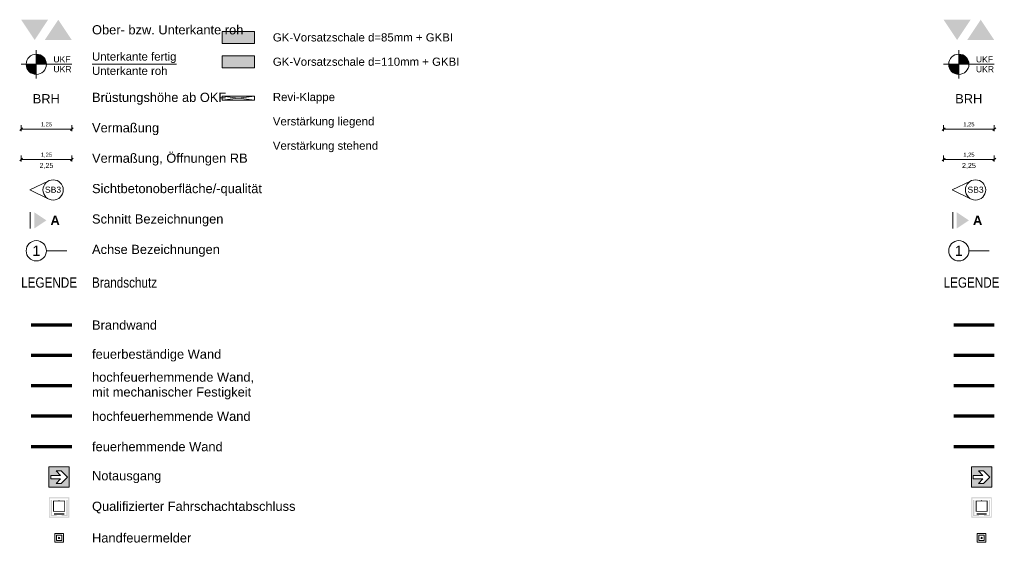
# Model space of a CAD drawing. Header units: metres. Extents: x -111 to 152, y -132 to 99.
# Tile 239 of 256: x 12 to 36, y -26 to -13. Entities that reach past the tile are written whole.
import ezdxf

# ---------------------------------------------------------------- set-up
doc = ezdxf.new("R2010")
doc.units = ezdxf.units.M
doc.header["$PDMODE"] = 1
doc.header["$PDSIZE"] = -2
doc.linetypes.add('Achsen 01', pattern=[5.291531, 3.175, -1.058062, 0.352704, -0.705764])
doc.linetypes.add('gestrichelt - 01', pattern=[2, 1, -1])
doc.layers.get('0').update_dxf_attribs({"lineweight": 25})
for name, color, linetype, lineweight in [('_EG (2D)', 7, 'Continuous', 9), ('_Legende (2D)', 7, 'Continuous', 9), ('AV1-Brandschutzkonzept-Brandschutzkonzept', 7, 'Continuous', 5), ('Bemaßung-Bemaßung', 7, 'Continuous', 9), ('Keine', 7, 'Continuous', 9)]:
    doc.layers.add(name, color=color, linetype=linetype, lineweight=lineweight)
doc.layers.get('0').freeze()
doc.styles.add('Arial', font='arial.ttf')
doc.styles.add('Arial (bold)', font='arialbd.ttf')
doc.styles.add('Arial Narrow', font='ARIALN.TTF')
doc.dimstyles.new('COE 50', dxfattribs={"dimtxt": 126.090495, "dimasz": 0.001414, "dimexe": 0.001, "dimexo": 0.01, "dimgap": 0.001, "dimtad": 1, "dimdec": 3, "dimtxsty": 'Arial', "dimblk": 'VW_SLASH-3', "dimblk1": 'VW_SLASH-3', "dimblk2": 'VW_SLASH-3', "dimcen": 0, "dimadec": 3, "dimazin": 0, "dimtfac": 0.8, "dimtdec": 3, "dimtix": 1, "dimtmove": 0, "dimatfit": 0, "dimldrblk": 'VW_SLASH-2', "dimfxl": 0.002, "dimfxlon": 1, "dimfrac": 2, "dimtolj": 1, "dimarcsym": 0})

# ---------------------------------------------------------------- blocks, each defined once
blk = doc.blocks.new('EG (2D)')
at = {"layer": 'Keine', "linetype": 'Continuous', "lineweight": 0, "transparency": 33554585}
for color, points in [(195, [(16.65, -14.0868), (16.65, -13.7868), (17.45, -13.7868), (17.45, -14.0868)]), (175, [(16.65, -14.6868), (16.65, -14.3868), (17.45, -14.3868), (17.45, -14.6868)])]:
    blk.add_hatch(color=color, dxfattribs=at).paths.add_polyline_path(points)
at = {"layer": 'Keine', "color": 1, "linetype": 'Continuous', "lineweight": 13, "transparency": 33554687}
for p, q in [((16.65, -15.3868), (17.45, -15.4868)), ((17.45, -15.3868), (16.65, -15.4868))]:
    blk.add_line(p, q, dxfattribs=at)
at = {"layer": 'Keine', "color": 7, "linetype": 'Continuous', "lineweight": 9, "transparency": 33554687, "flags": 128}
for points in [[(16.65, -14.0868), (16.65, -13.7868), (17.45, -13.7868), (17.45, -14.0868)], [(16.65, -14.6868), (16.65, -14.3868), (17.45, -14.3868), (17.45, -14.6868)]]:
    blk.add_lwpolyline(points, close=True, dxfattribs=at)
at = {"layer": 'Keine', "color": 1, "linetype": 'Continuous', "lineweight": 9, "transparency": 33554687, "flags": 128}
blk.add_lwpolyline([(16.65, -15.4868), (16.65, -15.3868), (17.45, -15.3868), (17.45, -15.4868)], close=True, dxfattribs=at)
at = {"layer": 'Keine', "color": 7, "transparency": 33554687, "char_height": 0.201745, "attachment_point": 4, "line_spacing_factor": 0.969122, "style": 'Arial'}
for s, insert in [('GK-Vorsatzschale d=85mm + GKBI', (17.9, -13.9368)), ('GK-Vorsatzschale d=110mm + GKBI', (17.9, -14.5368)), ('Revi-Klappe', (17.9, -15.4368)), ('Verstärkung liegend', (17.9, -16.0368)), ('Verstärkung stehend', (17.9, -16.6368))]:
    blk.add_mtext(s, dxfattribs=dict(at, insert=insert))
blk = doc.blocks.new('Group-743')
at = {"layer": 'Keine', "color": 7, "linetype": 'Continuous', "lineweight": 9, "transparency": 33554687}
for points in [[(11.687, -13.5), (12.02, -14), (12.353, -13.5)], [(12.27, -14), (12.603, -13.5), (12.937, -14)]]:
    blk.add_solid(points, dxfattribs=at)
blk = doc.blocks.new('Group-744')
at = {"layer": 'Keine', "color": 7, "transparency": 33554687, "char_height": 0.1513, "attachment_point": 4, "line_spacing_factor": 0.967718, "style": 'Arial'}
for s, insert in [('UKF', (12.484, -14.478)), ('UKR', (12.484, -14.721))]:
    blk.add_mtext(s, dxfattribs=dict(at, insert=insert))
at = {"color": 255, "linetype": 'Continuous', "lineweight": 9, "transparency": 33554687}
blk.add_wipeout([(12.062, -14.85), (11.885, -14.777), (11.812, -14.6), (11.885, -14.423), (12.061, -14.35), (12.238, -14.423), (12.312, -14.599), (12.239, -14.776)], dxfattribs=at).dxf.layer = 'Keine'
at = {"layer": 'Keine', "linetype": 'Continuous', "lineweight": 0, "transparency": 33554687}
h = blk.add_hatch(color=7, dxfattribs=at)
edge = h.paths.add_edge_path()
edge.add_arc((12.062, -14.6), 0.25, 0, 90)
edge.add_line((12.062, -14.35), (12.062, -14.6))
edge.add_line((12.062, -14.6), (12.312, -14.6))
h = blk.add_hatch(color=7, dxfattribs=at)
edge = h.paths.add_edge_path()
edge.add_arc((12.062, -14.6), 0.25, 180, 270)
edge.add_line((12.062, -14.85), (12.062, -14.6))
edge.add_line((12.062, -14.6), (11.812, -14.6))
at = {"layer": 'Keine', "color": 7, "linetype": 'Continuous', "lineweight": 9, "transparency": 33554687}
for p, q in [((12.062, -14.25), (12.062, -14.95)), ((11.687, -14.6), (12.937, -14.6))]:
    blk.add_line(p, q, dxfattribs=at)
blk.add_circle((12.062, -14.6), 0.25, dxfattribs=at)
for start, end in [(0, 90), (180, 270)]:
    blk.add_arc((12.062, -14.6), 0.25, start, end, dxfattribs=at)
blk = doc.blocks.new('Group-745')
at = {"layer": 'Keine', "color": 7, "linetype": 'Continuous', "lineweight": 9, "transparency": 33554687, "flags": 128}
blk.add_lwpolyline([(12.354, -17.481), (11.898, -17.699), (12.354, -17.917)], dxfattribs=at)
at = {"layer": 'Keine', "color": 7, "linetype": 'Continuous', "lineweight": 9, "transparency": 33554687}
blk.add_circle((12.476, -17.699), 0.25, dxfattribs=at)
at = {"layer": 'Keine', "color": 7, "transparency": 33554687, "insert": (12.275, -17.617), "char_height": 0.1513, "attachment_point": 1, "line_spacing_factor": 0.967718, "style": 'Arial'}
blk.add_mtext('SB3', dxfattribs=at)
blk = doc.blocks.new('VW_SLASH-3')
at = {"color": 0, "linetype": 'ByBlock', "lineweight": -2, "transparency": 16777216}
blk.add_line((0, 0), (-1, 0), dxfattribs=at)
at = {"color": 0, "linetype": 'Continuous', "lineweight": 15, "transparency": 16777216, "flags": 128}
blk.add_lwpolyline([(0.5, 0.5), (-0.5, -0.5)], dxfattribs=at)
blk = doc.blocks.new('*D1921')
at = {"layer": 'Bemaßung-Bemaßung', "color": 0, "linetype": 'Continuous', "lineweight": -2, "transparency": 33554687}
for p, q in [((11.687, -16.099), (11.687, -16.249)), ((12.866, -16.199), (11.757, -16.199)), ((12.937, -16.099), (12.937, -16.249))]:
    blk.add_line(p, q, dxfattribs=at)
at = {"layer": 'Defpoints', "color": 0, "transparency": 33554687}
for p in [(11.687, -15.949), (12.937, -15.949), (11.687, -16.199)]:
    blk.add_point(p, dxfattribs=at)
at = {"layer": 'Bemaßung-Bemaßung', "color": 0, "lineweight": -2, "xscale": 0.070693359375, "yscale": 0.070693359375, "zscale": 0.070693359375, "rotation": 180}
blk.add_blockref('VW_SLASH-3', (11.687, -16.199), dxfattribs=at)
at = {"layer": 'Bemaßung-Bemaßung', "color": 0, "lineweight": -2, "xscale": 0.070693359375, "yscale": 0.070693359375, "zscale": 0.070693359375}
blk.add_blockref('VW_SLASH-3', (12.937, -16.199), dxfattribs=at)
at = {"layer": 'Bemaßung-Bemaßung', "color": 0, "lineweight": 25, "transparency": 33554687, "insert": (12.312, -16.089), "char_height": 0.1009, "attachment_point": 5, "style": 'Arial'}
blk.add_mtext('\\A1;1,25', dxfattribs=at)
blk = doc.blocks.new('VW_SLASH-2')
at = {"color": 0, "linetype": 'ByBlock', "lineweight": -2, "transparency": 16777216}
blk.add_line((0, 0), (-1, 0), dxfattribs=at)
at = {"color": 0, "linetype": 'Continuous', "lineweight": 15, "transparency": 16777216, "flags": 128}
blk.add_lwpolyline([(0.5, 0.5), (-0.5, -0.5)], dxfattribs=at)
blk = doc.blocks.new('*D1922')
at = {"layer": 'Bemaßung-Bemaßung', "color": 0, "linetype": 'Continuous', "lineweight": -2, "transparency": 33554687}
for p, q in [((11.687, -16.849), (11.687, -16.999)), ((12.866, -16.949), (11.757, -16.949)), ((12.937, -16.849), (12.937, -16.999))]:
    blk.add_line(p, q, dxfattribs=at)
at = {"layer": 'Defpoints', "color": 0, "transparency": 33554687}
for p in [(11.687, -16.699), (12.937, -16.699), (11.687, -16.949)]:
    blk.add_point(p, dxfattribs=at)
at = {"layer": 'Bemaßung-Bemaßung', "color": 0, "lineweight": -2, "xscale": 0.070693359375, "yscale": 0.070693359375, "zscale": 0.070693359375, "rotation": 180}
blk.add_blockref('VW_SLASH-3', (11.687, -16.949), dxfattribs=at)
at = {"layer": 'Bemaßung-Bemaßung', "color": 0, "lineweight": -2, "xscale": 0.070693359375, "yscale": 0.070693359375, "zscale": 0.070693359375}
blk.add_blockref('VW_SLASH-3', (12.937, -16.949), dxfattribs=at)
at = {"layer": 'Bemaßung-Bemaßung', "color": 0, "lineweight": 25, "transparency": 33554687, "insert": (12.312, -16.839), "char_height": 0.1009, "attachment_point": 5, "style": 'Arial'}
blk.add_mtext('\\A1;1,25', dxfattribs=at)
blk = doc.blocks.new('Group-749')
at = {"color": 255, "linetype": 'Continuous', "transparency": 33554687}
blk.add_wipeout([(12.374, -24.533), (12.874, -24.533), (12.874, -25.033), (12.374, -25.033)], dxfattribs=at).dxf.layer = 'Keine'
at = {"layer": 'Keine', "color": 7, "linetype": 'Continuous', "transparency": 33554687, "flags": 128}
blk.add_lwpolyline([(12.374, -24.533), (12.874, -24.533), (12.874, -25.033), (12.374, -25.033)], close=True, dxfattribs=at)
at = {"layer": 'Keine', "color": 106, "linetype": 'Continuous', "true_color": 0x008011, "transparency": 33554687}
blk.add_solid([(12.387, -25.021), (12.862, -25.021), (12.387, -24.546), (12.862, -24.546)], dxfattribs=at)
at = {"color": 255, "linetype": 'Continuous', "transparency": 33554687}
blk.add_wipeout([(12.659, -24.827), (12.548, -24.938), (12.675, -24.938), (12.83, -24.783), (12.675, -24.629), (12.548, -24.629), (12.659, -24.739), (12.419, -24.739), (12.419, -24.827)], dxfattribs=at).dxf.layer = 'Keine'
at = {"layer": 'Keine', "color": 255, "linetype": 'Continuous', "transparency": 33554687, "flags": 128}
blk.add_lwpolyline([(12.659, -24.827), (12.548, -24.938), (12.675, -24.938), (12.83, -24.783), (12.675, -24.629), (12.548, -24.629), (12.659, -24.739), (12.419, -24.739), (12.419, -24.827)], close=True, dxfattribs=at)
blk = doc.blocks.new('Group-750')
at = {"color": 255, "linetype": 'Continuous', "lineweight": 5, "transparency": 33554687}
blk.add_wipeout([(12.374, -25.283), (12.874, -25.283), (12.874, -25.783), (12.374, -25.783)], dxfattribs=at).dxf.layer = 'AV1-Brandschutzkonzept-Brandschutzkonzept'
at = {"layer": 'AV1-Brandschutzkonzept-Brandschutzkonzept', "linetype": 'Continuous', "lineweight": 0, "transparency": 33554687}
h = blk.add_hatch(color=25, dxfattribs=at)
h.paths.add_polyline_path([(12.374, -25.283), (12.874, -25.283), (12.874, -25.783), (12.374, -25.783)])
h.paths.add_polyline_path([(12.395, -25.304), (12.395, -25.762), (12.853, -25.762), (12.853, -25.304)])
for points in [[(12.445, -25.719), (12.561, -25.719), (12.561, -25.74), (12.416, -25.74), (12.416, -25.35), (12.445, -25.35)], [(12.804, -25.719), (12.687, -25.719), (12.687, -25.74), (12.833, -25.74), (12.833, -25.35), (12.804, -25.35)]]:
    blk.add_hatch(color=250, dxfattribs=at).paths.add_polyline_path(points)
h = blk.add_hatch(color=250, dxfattribs=at)
h.paths.add_polyline_path([(12.616, -25.35), (12.632, -25.35), (12.632, -25.366), (12.771, -25.366), (12.771, -25.632), (12.477, -25.632), (12.477, -25.366), (12.616, -25.366)])
h.paths.add_polyline_path([(12.75, -25.616), (12.75, -25.382), (12.498, -25.382), (12.498, -25.616)])
at = {"layer": 'AV1-Brandschutzkonzept-Brandschutzkonzept', "color": 250, "linetype": 'Continuous', "transparency": 33554687}
blk.add_solid([(12.498, -25.707), (12.75, -25.707), (12.498, -25.677), (12.75, -25.677)], dxfattribs=at)
blk = doc.blocks.new('Group-751')
at = {"color": 255}
blk.add_wipeout([(12.517, -26.39), (12.731, -26.39), (12.731, -26.176), (12.517, -26.176)], dxfattribs=at).dxf.layer = 'AV1-Brandschutzkonzept-Brandschutzkonzept'
at = {"layer": 'AV1-Brandschutzkonzept-Brandschutzkonzept', "color": 1, "true_color": 0xff0000, "flags": 128}
blk.add_lwpolyline([(12.517, -26.39), (12.731, -26.39), (12.731, -26.176), (12.517, -26.176)], close=True, dxfattribs=at)
at = {"color": 255}
blk.add_wipeout([(12.557, -26.35), (12.691, -26.35), (12.691, -26.216), (12.557, -26.216)], dxfattribs=at).dxf.layer = 'AV1-Brandschutzkonzept-Brandschutzkonzept'
at = {"layer": 'AV1-Brandschutzkonzept-Brandschutzkonzept', "color": 1, "true_color": 0xff0000, "flags": 128}
blk.add_lwpolyline([(12.557, -26.35), (12.691, -26.35), (12.691, -26.216), (12.557, -26.216)], close=True, dxfattribs=at)
at = {"color": 255, "lineweight": 5}
blk.add_wipeout([(12.609, -26.283), (12.609, -26.286), (12.61, -26.289), (12.612, -26.292), (12.614, -26.294), (12.616, -26.296), (12.618, -26.297), (12.621, -26.298), (12.624, -26.298), (12.627, -26.298), (12.63, -26.297), (12.633, -26.296), (12.635, -26.294), (12.637, -26.292), (12.638, -26.289), (12.639, -26.286), (12.639, -26.283), (12.639, -26.28), (12.638, -26.278), (12.637, -26.275), (12.635, -26.273), (12.633, -26.271), (12.63, -26.269), (12.627, -26.269), (12.624, -26.268), (12.621, -26.269), (12.618, -26.269), (12.616, -26.271), (12.614, -26.273), (12.612, -26.275), (12.61, -26.278), (12.609, -26.28)], dxfattribs=at).dxf.layer = 'AV1-Brandschutzkonzept-Brandschutzkonzept'
at = {"layer": 'AV1-Brandschutzkonzept-Brandschutzkonzept', "color": 1, "lineweight": 5, "true_color": 0xff0000, "flags": 128}
blk.add_lwpolyline([(12.609, -26.283, 0.414214), (12.624, -26.298, 0.414214), (12.639, -26.283, 0.414214), (12.624, -26.268, 0.414214)], format="xyb", close=True, dxfattribs=at)
blk = doc.blocks.new('Group-792')
at = {"layer": 'Keine', "color": 7, "linetype": 'Continuous', "lineweight": 9, "transparency": 33554687}
for points in [[(34.457, -13.5), (34.79, -14), (35.124, -13.5)], [(35.04, -14), (35.374, -13.5), (35.707, -14)]]:
    blk.add_solid(points, dxfattribs=at)
blk = doc.blocks.new('Group-793')
at = {"layer": 'Keine', "color": 7, "transparency": 33554687, "char_height": 0.1513, "attachment_point": 4, "line_spacing_factor": 0.967718, "style": 'Arial'}
for s, insert in [('UKF', (35.255, -14.478)), ('UKR', (35.255, -14.721))]:
    blk.add_mtext(s, dxfattribs=dict(at, insert=insert))
at = {"color": 255, "linetype": 'Continuous', "lineweight": 9, "transparency": 33554687}
blk.add_wipeout([(34.832, -14.85), (34.655, -14.777), (34.582, -14.6), (34.655, -14.423), (34.832, -14.35), (35.008, -14.423), (35.082, -14.599), (35.009, -14.776)], dxfattribs=at).dxf.layer = 'Keine'
at = {"layer": 'Keine', "linetype": 'Continuous', "lineweight": 0, "transparency": 33554687}
h = blk.add_hatch(color=7, dxfattribs=at)
edge = h.paths.add_edge_path()
edge.add_arc((34.832, -14.6), 0.25, 0, 90)
edge.add_line((34.832, -14.35), (34.832, -14.6))
edge.add_line((34.832, -14.6), (35.082, -14.6))
h = blk.add_hatch(color=7, dxfattribs=at)
edge = h.paths.add_edge_path()
edge.add_arc((34.832, -14.6), 0.25, 180, 270)
edge.add_line((34.832, -14.85), (34.832, -14.6))
edge.add_line((34.832, -14.6), (34.582, -14.6))
at = {"layer": 'Keine', "color": 7, "linetype": 'Continuous', "lineweight": 9, "transparency": 33554687}
for p, q in [((34.832, -14.25), (34.832, -14.95)), ((34.457, -14.6), (35.707, -14.6))]:
    blk.add_line(p, q, dxfattribs=at)
blk.add_circle((34.832, -14.6), 0.25, dxfattribs=at)
for start, end in [(0, 90), (180, 270)]:
    blk.add_arc((34.832, -14.6), 0.25, start, end, dxfattribs=at)
blk = doc.blocks.new('Group-794')
at = {"layer": 'Keine', "color": 7, "linetype": 'Continuous', "lineweight": 9, "transparency": 33554687, "flags": 128}
blk.add_lwpolyline([(35.124, -17.481), (34.668, -17.699), (35.124, -17.917)], dxfattribs=at)
at = {"layer": 'Keine', "color": 7, "linetype": 'Continuous', "lineweight": 9, "transparency": 33554687}
blk.add_circle((35.246, -17.699), 0.25, dxfattribs=at)
at = {"layer": 'Keine', "color": 7, "transparency": 33554687, "insert": (35.046, -17.617), "char_height": 0.1513, "attachment_point": 1, "line_spacing_factor": 0.967718, "style": 'Arial'}
blk.add_mtext('SB3', dxfattribs=at)
blk = doc.blocks.new('*D1981')
at = {"layer": 'Bemaßung-Bemaßung', "color": 0, "linetype": 'Continuous', "lineweight": -2, "transparency": 33554687}
for p, q in [((34.457, -16.099), (34.457, -16.249)), ((35.636, -16.199), (34.528, -16.199)), ((35.707, -16.099), (35.707, -16.249))]:
    blk.add_line(p, q, dxfattribs=at)
at = {"layer": 'Defpoints', "color": 0, "transparency": 33554687}
for p in [(34.457, -15.949), (35.707, -15.949), (34.457, -16.199)]:
    blk.add_point(p, dxfattribs=at)
at = {"layer": 'Bemaßung-Bemaßung', "color": 0, "lineweight": -2, "xscale": 0.070693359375, "yscale": 0.070693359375, "zscale": 0.070693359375, "rotation": 180}
blk.add_blockref('VW_SLASH-3', (34.457, -16.199), dxfattribs=at)
at = {"layer": 'Bemaßung-Bemaßung', "color": 0, "lineweight": -2, "xscale": 0.070693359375, "yscale": 0.070693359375, "zscale": 0.070693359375}
blk.add_blockref('VW_SLASH-3', (35.707, -16.199), dxfattribs=at)
at = {"layer": 'Bemaßung-Bemaßung', "color": 0, "lineweight": 25, "transparency": 33554687, "insert": (35.082, -16.089), "char_height": 0.1009, "attachment_point": 5, "style": 'Arial'}
blk.add_mtext('\\A1;1,25', dxfattribs=at)
blk = doc.blocks.new('*D1982')
at = {"layer": 'Bemaßung-Bemaßung', "color": 0, "linetype": 'Continuous', "lineweight": -2, "transparency": 33554687}
for p, q in [((34.457, -16.849), (34.457, -16.999)), ((35.636, -16.949), (34.528, -16.949)), ((35.707, -16.849), (35.707, -16.999))]:
    blk.add_line(p, q, dxfattribs=at)
at = {"layer": 'Defpoints', "color": 0, "transparency": 33554687}
for p in [(34.457, -16.699), (35.707, -16.699), (34.457, -16.949)]:
    blk.add_point(p, dxfattribs=at)
at = {"layer": 'Bemaßung-Bemaßung', "color": 0, "lineweight": -2, "xscale": 0.070693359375, "yscale": 0.070693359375, "zscale": 0.070693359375, "rotation": 180}
blk.add_blockref('VW_SLASH-3', (34.457, -16.949), dxfattribs=at)
at = {"layer": 'Bemaßung-Bemaßung', "color": 0, "lineweight": -2, "xscale": 0.070693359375, "yscale": 0.070693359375, "zscale": 0.070693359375}
blk.add_blockref('VW_SLASH-3', (35.707, -16.949), dxfattribs=at)
at = {"layer": 'Bemaßung-Bemaßung', "color": 0, "lineweight": 25, "transparency": 33554687, "insert": (35.082, -16.839), "char_height": 0.1009, "attachment_point": 5, "style": 'Arial'}
blk.add_mtext('\\A1;1,25', dxfattribs=at)
blk = doc.blocks.new('Group-798')
at = {"color": 255, "linetype": 'Continuous', "transparency": 33554687}
blk.add_wipeout([(35.144, -24.533), (35.645, -24.533), (35.645, -25.033), (35.144, -25.033)], dxfattribs=at).dxf.layer = 'Keine'
at = {"layer": 'Keine', "color": 7, "linetype": 'Continuous', "transparency": 33554687, "flags": 128}
blk.add_lwpolyline([(35.144, -24.533), (35.645, -24.533), (35.645, -25.033), (35.144, -25.033)], close=True, dxfattribs=at)
at = {"layer": 'Keine', "color": 106, "linetype": 'Continuous', "true_color": 0x008011, "transparency": 33554687}
blk.add_solid([(35.157, -25.021), (35.632, -25.021), (35.157, -24.546), (35.632, -24.546)], dxfattribs=at)
at = {"color": 255, "linetype": 'Continuous', "transparency": 33554687}
blk.add_wipeout([(35.429, -24.827), (35.318, -24.938), (35.445, -24.938), (35.6, -24.783), (35.445, -24.629), (35.318, -24.629), (35.429, -24.739), (35.189, -24.739), (35.189, -24.827)], dxfattribs=at).dxf.layer = 'Keine'
at = {"layer": 'Keine', "color": 255, "linetype": 'Continuous', "transparency": 33554687, "flags": 128}
blk.add_lwpolyline([(35.429, -24.827), (35.318, -24.938), (35.445, -24.938), (35.6, -24.783), (35.445, -24.629), (35.318, -24.629), (35.429, -24.739), (35.189, -24.739), (35.189, -24.827)], close=True, dxfattribs=at)
blk = doc.blocks.new('Group-799')
at = {"color": 255, "linetype": 'Continuous', "lineweight": 5, "transparency": 33554687}
blk.add_wipeout([(35.144, -25.283), (35.645, -25.283), (35.645, -25.783), (35.144, -25.783)], dxfattribs=at).dxf.layer = 'AV1-Brandschutzkonzept-Brandschutzkonzept'
at = {"layer": 'AV1-Brandschutzkonzept-Brandschutzkonzept', "linetype": 'Continuous', "lineweight": 0, "transparency": 33554687}
h = blk.add_hatch(color=25, dxfattribs=at)
h.paths.add_polyline_path([(35.144, -25.283), (35.645, -25.283), (35.645, -25.783), (35.144, -25.783)])
h.paths.add_polyline_path([(35.165, -25.304), (35.165, -25.762), (35.624, -25.762), (35.624, -25.304)])
for points in [[(35.215, -25.719), (35.332, -25.719), (35.332, -25.74), (35.186, -25.74), (35.186, -25.35), (35.215, -25.35)], [(35.574, -25.719), (35.457, -25.719), (35.457, -25.74), (35.603, -25.74), (35.603, -25.35), (35.574, -25.35)]]:
    blk.add_hatch(color=250, dxfattribs=at).paths.add_polyline_path(points)
h = blk.add_hatch(color=250, dxfattribs=at)
h.paths.add_polyline_path([(35.386, -25.35), (35.402, -25.35), (35.402, -25.366), (35.541, -25.366), (35.541, -25.632), (35.248, -25.632), (35.248, -25.366), (35.386, -25.366)])
h.paths.add_polyline_path([(35.52, -25.616), (35.52, -25.382), (35.269, -25.382), (35.269, -25.616)])
at = {"layer": 'AV1-Brandschutzkonzept-Brandschutzkonzept', "color": 250, "linetype": 'Continuous', "transparency": 33554687}
blk.add_solid([(35.269, -25.707), (35.52, -25.707), (35.269, -25.677), (35.52, -25.677)], dxfattribs=at)
blk = doc.blocks.new('Group-800')
at = {"color": 255}
blk.add_wipeout([(35.287, -26.39), (35.502, -26.39), (35.502, -26.176), (35.287, -26.176)], dxfattribs=at).dxf.layer = 'AV1-Brandschutzkonzept-Brandschutzkonzept'
at = {"layer": 'AV1-Brandschutzkonzept-Brandschutzkonzept', "color": 1, "true_color": 0xff0000, "flags": 128}
blk.add_lwpolyline([(35.287, -26.39), (35.502, -26.39), (35.502, -26.176), (35.287, -26.176)], close=True, dxfattribs=at)
at = {"color": 255}
blk.add_wipeout([(35.327, -26.35), (35.461, -26.35), (35.461, -26.216), (35.327, -26.216)], dxfattribs=at).dxf.layer = 'AV1-Brandschutzkonzept-Brandschutzkonzept'
at = {"layer": 'AV1-Brandschutzkonzept-Brandschutzkonzept', "color": 1, "true_color": 0xff0000, "flags": 128}
blk.add_lwpolyline([(35.327, -26.35), (35.461, -26.35), (35.461, -26.216), (35.327, -26.216)], close=True, dxfattribs=at)
at = {"color": 255, "lineweight": 5}
blk.add_wipeout([(35.379, -26.283), (35.38, -26.286), (35.381, -26.289), (35.382, -26.292), (35.384, -26.294), (35.386, -26.296), (35.389, -26.297), (35.392, -26.298), (35.394, -26.298), (35.397, -26.298), (35.4, -26.297), (35.403, -26.296), (35.405, -26.294), (35.407, -26.292), (35.408, -26.289), (35.409, -26.286), (35.409, -26.283), (35.409, -26.28), (35.408, -26.278), (35.407, -26.275), (35.405, -26.273), (35.403, -26.271), (35.4, -26.269), (35.397, -26.269), (35.394, -26.268), (35.392, -26.269), (35.389, -26.269), (35.386, -26.271), (35.384, -26.273), (35.382, -26.275), (35.381, -26.278), (35.38, -26.28)], dxfattribs=at).dxf.layer = 'AV1-Brandschutzkonzept-Brandschutzkonzept'
at = {"layer": 'AV1-Brandschutzkonzept-Brandschutzkonzept', "color": 1, "lineweight": 5, "true_color": 0xff0000, "flags": 128}
blk.add_lwpolyline([(35.379, -26.283, 0.414214), (35.394, -26.298, 0.414214), (35.409, -26.283, 0.414214), (35.394, -26.268, 0.414214)], format="xyb", close=True, dxfattribs=at)
blk = doc.blocks.new('Legende (2D)')
at = {"layer": 'AV1-Brandschutzkonzept-Brandschutzkonzept', "color": 14, "linetype": 'gestrichelt - 01', "lineweight": 70, "transparency": 33554687}
for p, q in [((12.9367, -21.0333), (11.6867, -21.0333)), ((35.70694, -21.0333), (34.45694, -21.0333))]:
    blk.add_line(p, q, dxfattribs=at)
at = {"layer": 'Keine', "color": 7, "linetype": 'Continuous', "lineweight": 9, "transparency": 33554687}
blk.add_line((13.4367, -14.59958), (15.52305, -14.59958), dxfattribs=at)
at = {"layer": 'Keine', "color": 7, "linetype": 'Achsen 01', "lineweight": 18, "transparency": 33554687}
for p, q in [((11.9117, -18.24915), (11.9117, -18.64915)), ((34.68194, -18.24915), (34.68194, -18.64915))]:
    blk.add_line(p, q, dxfattribs=at)
at = {"layer": 'Keine', "color": 1, "linetype": 'Achsen 01', "lineweight": 18, "true_color": 0xff0000, "transparency": 33554687}
for p, q in [((12.8117, -19.19915), (12.3117, -19.19915)), ((35.58194, -19.19915), (35.08194, -19.19915))]:
    blk.add_line(p, q, dxfattribs=at)
at = {"layer": 'Keine', "color": 220, "linetype": 'gestrichelt - 01', "lineweight": 70, "true_color": 0xff00bc, "transparency": 33554687}
for p, q in [((12.9367, -21.7833), (11.6867, -21.7833)), ((35.70694, -21.7833), (34.45694, -21.7833))]:
    blk.add_line(p, q, dxfattribs=at)
at = {"layer": 'Keine', "color": 2, "linetype": 'gestrichelt - 01', "lineweight": 70, "true_color": 0xdfff00, "transparency": 33554687}
for p, q in [((12.9367, -22.5333), (11.6867, -22.5333)), ((35.70694, -22.5333), (34.45694, -22.5333))]:
    blk.add_line(p, q, dxfattribs=at)
at = {"layer": 'Keine', "color": 1, "linetype": 'gestrichelt - 01', "lineweight": 70, "true_color": 0xff0000, "transparency": 33554687}
for p, q in [((12.9367, -23.2833), (11.6867, -23.2833)), ((35.70694, -23.2833), (34.45694, -23.2833))]:
    blk.add_line(p, q, dxfattribs=at)
at = {"layer": 'Keine', "color": 40, "linetype": 'gestrichelt - 01', "lineweight": 70, "true_color": 0xffc000, "transparency": 33554687}
for p, q in [((12.9367, -24.0333), (11.6867, -24.0333)), ((35.70694, -24.0333), (34.45694, -24.0333))]:
    blk.add_line(p, q, dxfattribs=at)
at = {"layer": 'Keine', "color": 1, "linetype": 'Continuous', "lineweight": 18, "true_color": 0xff0000, "transparency": 33554687}
for centre in [(12.0617, -19.19915), (34.83194, -19.19915)]:
    blk.add_circle(centre, 0.25, dxfattribs=at)
at = {"layer": 'Keine', "color": 7, "linetype": 'Continuous', "lineweight": 18, "transparency": 33554687}
for points in [[(12.0117, -18.24915), (12.0117, -18.64915), (12.3117, -18.44915)], [(34.78194, -18.24915), (34.78194, -18.64915), (35.08194, -18.44915)]]:
    blk.add_solid(points, dxfattribs=at)
at = {"layer": 'AV1-Brandschutzkonzept-Brandschutzkonzept', "color": 7, "transparency": 33554687}
for name in ['Group-751', 'Group-800']:
    blk.add_blockref(name, (0, 0), dxfattribs=at)
at = {"layer": 'Keine', "color": 7, "transparency": 33554687}
for name in ['Group-743', 'Group-792', 'Group-744', 'Group-793', 'Group-745', 'Group-794', 'Group-749', 'Group-798', 'Group-750', 'Group-799']:
    blk.add_blockref(name, (0, 0), dxfattribs=at)
at = {"layer": 'AV1-Brandschutzkonzept-Brandschutzkonzept', "color": 7, "transparency": 33554687, "attachment_point": 4, "line_spacing_factor": 0.969122, "style": 'Arial'}
for s, insert, char_height in [('Notausgang', (13.4367, -24.7833), 0.226963), ('Qualifizierter Fahrschachtabschluss', (13.4367, -25.5333), 0.2269629), ('Handfeuermelder', (13.4367, -26.2833), 0.2269629)]:
    blk.add_mtext(s, dxfattribs=dict(at, insert=insert, char_height=char_height))
at = {"layer": 'Keine', "color": 7, "transparency": 33554687}
for s, insert, char_height, attachment_point, line_spacing_factor, style in [('Ober- bzw. Unterkante roh', (13.4367, -13.75), 0.2269629, 4, 0.969122, 'Arial'), ('Unterkante fertig', (13.4367, -14.4373), 0.2017448, 4, 0.969122, 'Arial'), ('Unterkante roh', (13.4367, -14.76185), 0.2017448, 4, 0.969122, 'Arial'), ('BRH', (11.97335, -15.44915), 0.226963, 4, 0.969122, 'Arial'), ('Brüstungshöhe ab OKF', (13.4367, -15.44915), 0.2269629, 4, 0.969122, 'Arial'), ('BRH', (34.74359, -15.44915), 0.226963, 4, 0.969122, 'Arial'), ('Vermaßung', (13.4367, -16.19915), 0.226963, 4, 0.969122, 'Arial'), ('Vermaßung, Öffnungen RB', (13.4367, -16.94915), 0.2269629, 4, 0.969122, 'Arial'), ('2,25', (12.3117, -17.03287), 0.12609, 2, 0.969122, 'Arial'), ('2,25', (35.08194, -17.03287), 0.12609, 2, 0.969122, 'Arial'), ('Sichtbetonoberfläche/-qualität', (13.4367, -17.69915), 0.2269629, 4, 0.969122, 'Arial'), ('A', (12.4117, -18.44915), 0.22696, 4, 0.969122, 'Arial (bold)'), ('Schnitt Bezeichnungen', (13.4367, -18.44915), 0.2269629, 4, 0.969122, 'Arial'), ('A', (35.18194, -18.44915), 0.22696, 4, 0.969122, 'Arial (bold)'), ('Achse Bezeichnungen', (13.4367, -19.19915), 0.2269629, 4, 0.969122, 'Arial'), ('LEGENDE', (11.6867, -19.85638), 0.252181, 1, 0.966594, 'Arial Narrow'), ('LEGENDE', (34.45694, -19.85638), 0.252181, 1, 0.966594, 'Arial Narrow'), ('Brandwand', (13.4367, -21.0333), 0.226963, 4, 0.969122, 'Arial'), ('feuerbeständige Wand', (13.4367, -21.7833), 0.2269629, 4, 0.969122, 'Arial'), ('hochfeuerhemmende Wand,\\Pmit mechanischer Festigkeit', (13.4367, -22.5333), 0.2269629, 4, 0.969122, 'Arial'), ('hochfeuerhemmende Wand', (13.4367, -23.2833), 0.2269629, 4, 0.969122, 'Arial'), ('feuerhemmende Wand', (13.4367, -24.0333), 0.2269629, 4, 0.969122, 'Arial')]:
    blk.add_mtext(s, dxfattribs=dict(at, insert=insert, char_height=char_height, attachment_point=attachment_point, line_spacing_factor=line_spacing_factor, style=style))
at = {"layer": 'Keine', "color": 1, "true_color": 0xff0000, "transparency": 33554687, "char_height": 0.25218, "attachment_point": 5, "line_spacing_factor": 0.969122, "style": 'Arial'}
for insert in [(12.0617, -19.19915), (34.83194, -19.19915)]:
    blk.add_mtext('1', dxfattribs=dict(at, insert=insert))
at = {"layer": 'Keine', "color": 253, "transparency": 33554687, "insert": (13.4367, -19.85638), "char_height": 0.252181, "attachment_point": 1, "line_spacing_factor": 0.966594, "style": 'Arial Narrow'}
blk.add_mtext('Brandschutz', dxfattribs=at)
at = {"layer": 'Bemaßung-Bemaßung', "color": 7, "linetype": 'Continuous', "lineweight": 25, "transparency": 33554687}
for base, p1, p2, picture, middle in [((11.6867, -16.19915), (12.9367, -15.94915), (11.6867, -15.94915), '*D1921', (12.3117, -16.08853)), ((34.45694, -16.19915), (35.70694, -15.94915), (34.45694, -15.94915), '*D1981', (35.08194, -16.08853)), ((11.6867, -16.94915), (12.9367, -16.69915), (11.6867, -16.69915), '*D1922', (12.3117, -16.83853)), ((34.45694, -16.94915), (35.70694, -16.69915), (34.45694, -16.69915), '*D1982', (35.08194, -16.83853))]:
    dim = blk.add_linear_dim(base=base, p1=p1, p2=p2, text='1,25', dimstyle='COE 50', override={"dimtxt": 0.100872, "dimasz": 0.070693, "dimexe": 0.05, "dimgap": 0.05, "dimpost": '<>', "dimtxsty": 'Arial', "dimtmove": 2, "dimfxl": 0.1}, dxfattribs=at)
    dim.commit()
    dim.dimension.update_dxf_attribs({"geometry": picture, "text_midpoint": middle})

msp = doc.modelspace()

# ---------------------------------------------------------------- block references
at = {"layer": '_EG (2D)'}
msp.add_blockref('EG (2D)', (0, 0), dxfattribs=at)

# ---------------------------------------------------------------- next in the draw order: block references
at = {"layer": '_Legende (2D)'}
msp.add_blockref('Legende (2D)', (0, 0), dxfattribs=at)

doc.saveas('drawing.dxf')
